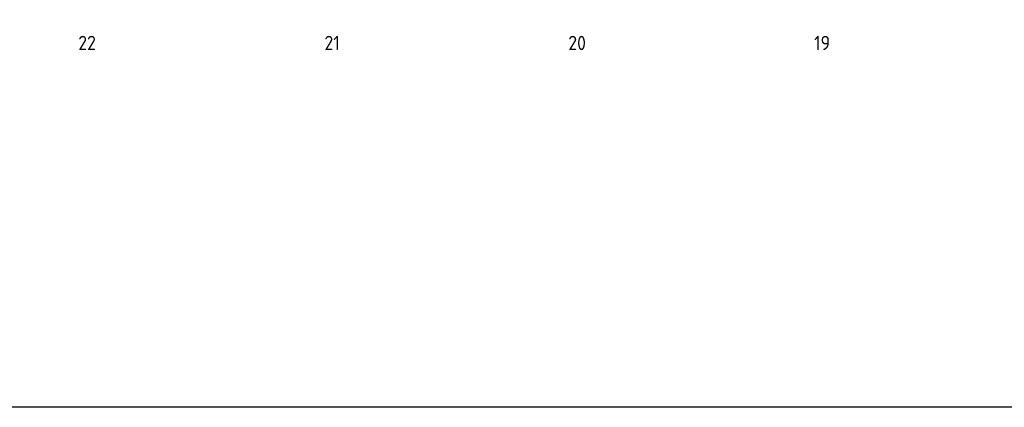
# Model space of a CAD drawing. Header units: millimetres. Extents: x 20872 to 297961, y -293704 to 213007.
# Tile 43 of 256: x 96446 to 114529, y -161697 to -154572. Entities that reach past the tile are written whole.
import ezdxf
from ezdxf.enums import TextEntityAlignment as Align
from ezdxf.xclip import XClip

# ---------------------------------------------------------------- set-up
doc = ezdxf.new("R2010")
doc.units = ezdxf.units.MM
doc.header["$LTSCALE"] = 100
doc.header["$XCLIPFRAME"] = 2
doc.layers.get('Defpoints').update_dxf_attribs({"color": 181})
for name, color, linetype in [('A--L$7--_stramien', 1, 'Continuous'), ('A--T$7--_stramien', 7, 'Continuous'), ('XREFS', 9, 'Continuous')]:
    doc.layers.add(name, color=color, linetype=linetype)
doc.styles.add('BRON standaard', font='isocp.shx')
doc.styles.add('BURO maatvoering', font='isocp.shx')

# ---------------------------------------------------------------- blocks, each defined once
blk = doc.blocks.new('AL_stramlab_01_P03_BV')
at = {"color": 4, "linetype": 'Continuous', "lineweight": -2, "style": 'BRON standaard'}
blk.add_attdef('LABEL', text='', height=350, dxfattribs=at).set_placement((0, 0), align=Align.MIDDLE_CENTER)
blk = doc.blocks.new('stramienlijnen_1')
at = {"layer": 'A--T$7--_stramien', "color": 7, "linetype": 'Continuous', "lineweight": -3}
ref = blk.add_blockref('AL_stramlab_01_P03_BV', (97684.5, -5000), dxfattribs=dict(at, xscale=75, yscale=75, zscale=75))
ref.add_attrib('LABEL', '22', dxfattribs={"layer": '0', "color": 4, "linetype": 'Continuous', "lineweight": -2, "height": 262.5, "style": 'BURO maatvoering'}).set_placement((97684.5, -5000), align=Align.MIDDLE_CENTER)
ref = blk.add_blockref('AL_stramlab_01_P03_BV', (102184.5, -5000), dxfattribs=dict(at, xscale=75, yscale=75, zscale=75))
ref.add_attrib('LABEL', '21', dxfattribs={"layer": '0', "color": 4, "linetype": 'Continuous', "lineweight": -2, "height": 262.5, "style": 'BURO maatvoering'}).set_placement((102184.5, -5000), align=Align.MIDDLE_CENTER)
ref = blk.add_blockref('AL_stramlab_01_P03_BV', (106684.5, -5000), dxfattribs=dict(at, xscale=75, yscale=75, zscale=75))
ref.add_attrib('LABEL', '20', dxfattribs={"layer": '0', "color": 4, "linetype": 'Continuous', "lineweight": -2, "height": 262.5, "style": 'BURO maatvoering'}).set_placement((106684.5, -5000), align=Align.MIDDLE_CENTER)
ref = blk.add_blockref('AL_stramlab_01_P03_BV', (111184.5, -5000), dxfattribs=dict(at, xscale=75, yscale=75, zscale=75))
ref.add_attrib('LABEL', '19', dxfattribs={"layer": '0', "color": 4, "linetype": 'Continuous', "lineweight": -2, "height": 262.5, "style": 'BURO maatvoering'}).set_placement((111184.5, -5000), align=Align.MIDDLE_CENTER)
blk = doc.blocks.new('2016-02-04 100 begane grond bestaand')
at = {"layer": 'A--L$7--_stramien'}
blk.add_blockref('stramienlijnen_1', (0, 0), dxfattribs=at)

msp = doc.modelspace()

# ---------------------------------------------------------------- linework, layer by layer
at = {"layer": 'Defpoints'}
msp.add_lwpolyline([(116766, -120231), (164491, -136557), (179860, -136557), (179860, -161697), (20872, -161697), (20872, -67737), (116766, -67737)], close=True, dxfattribs=at)

# ---------------------------------------------------------------- block references
at = {"layer": 'XREFS'}
ref = msp.add_blockref('2016-02-04 100 begane grond bestaand', (-1, -150000), dxfattribs=at)
XClip(ref).set_block_clipping_path([(116767.0762143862, 29769.3836009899), (164491.5066313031, 13442.9004429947), (179861.076214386, 13442.9004429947), (179861.076214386, -11696.8579780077), (20873.0762143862, -11696.8579780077), (20873.0762143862, 82263.1420219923), (116767.0762143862, 82263.1420219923)])

doc.saveas('drawing.dxf')
